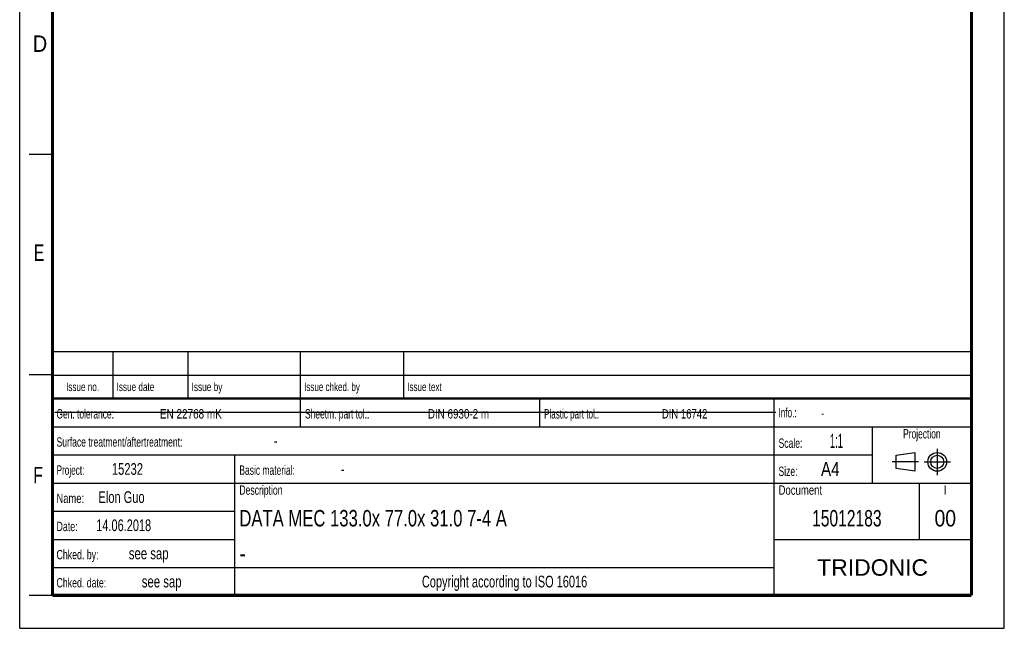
# Model space of a CAD drawing. Header units: millimetres. Extents: x 0 to 210, y 0 to 297.
# Tile 1 of 27: x 0 to 210, y 0 to 130. Entities that reach past the tile are written whole.
import ezdxf
from ezdxf.enums import TextEntityAlignment as Align

# ---------------------------------------------------------------- set-up
doc = ezdxf.new("R2010")
doc.units = ezdxf.units.MM
doc.header["$LTSCALE"] = 19.36
doc.linetypes.add('CENTER', pattern=[0.6, 0.375, -0.075, 0.075, -0.075])
doc.layers.get('0').update_dxf_attribs({"linetype": 'CONTINUOUS'})
doc.layers.add('DEFAULT_1', color=7, linetype='CENTER')
doc.layers.add('Z_NOTICE', color=7, linetype='CONTINUOUS')
doc.styles.get("Standard").update_dxf_attribs({"font": 'txt', "width": 0.7})
doc.styles.add('TEXTSTYLE_2', font='txt', dxfattribs={"width": 0.75})
doc.styles.add('TEXTSTYLE_4', font='arial.ttf')

# ---------------------------------------------------------------- blocks, each defined once
blk = doc.blocks.new('PROJEKTIONSMETHODE_BL0', base_point=(192.31, 35.47))
at = {"color": 2, "linetype": 'CONTINUOUS'}
for p, q in [((186.91, 36.87), (190.91, 37.47)), ((186.91, 34.07), (186.91, 36.87)), ((190.91, 37.47), (190.91, 33.47)), ((190.91, 33.47), (186.91, 34.07))]:
    blk.add_line(p, q, dxfattribs=at)
for radius in [2, 1.4]:
    blk.add_circle((195.71, 35.47), radius, dxfattribs=at)
at = {"layer": 'DEFAULT_1', "color": 2, "linetype": 'CENTER'}
for p, q in [((195.71, 38.27), (195.71, 32.67)), ((191.71, 35.47), (186.11, 35.47)), ((192.91, 35.47), (198.5, 35.47))]:
    blk.add_line(p, q, dxfattribs=at)

msp = doc.modelspace()

# ---------------------------------------------------------------- linework, layer by layer
at = {"color": 2, "linetype": 'CONTINUOUS'}
for p, q in [((0, 0), (0, 297)), ((210, 0), (210, 297)), ((7, 101), (2, 101)), ((6.91362, 48.96015), (6.91362, 58.96015)), ((6.91362, 58.96015), (202.91362, 58.96015)), ((19.91362, 48.96015), (19.91362, 58.96015)), ((35.91362, 48.96015), (35.91362, 58.96015)), ((59.91362, 48.96015), (59.91362, 58.96015)), ((81.91362, 48.96015), (81.91362, 58.96015)), ((202.91362, 48.96015), (202.91362, 58.96015)), ((7, 54), (2, 54)), ((6.91362, 53.96015), (202.91362, 53.96015)), ((6.91355, 6.96013), (6.91355, 48.96013)), ((6.91355, 48.96013), (202.91355, 48.96013)), ((6.91362, 48.96015), (202.91362, 48.96015)), ((59.91355, 42.96013), (59.91355, 48.96013)), ((110.91355, 42.96013), (110.91355, 48.96013)), ((160.91355, 6.96013), (160.91355, 48.96013)), ((202.91355, 6.96013), (202.91355, 48.96013)), ((6.91355, 42.96013), (202.91355, 42.96013)), ((181.91355, 30.96013), (181.91355, 42.96013)), ((6.91355, 36.96013), (181.91355, 36.96013)), ((45.91355, 6.96013), (45.91355, 36.96013)), ((6.91355, 30.96013), (202.91355, 30.96013)), ((191.91355, 18.96013), (191.91355, 30.96013)), ((6.91355, 24.96013), (45.91355, 24.96013)), ((6.91355, 18.96013), (45.91355, 18.96013)), ((160.91355, 18.96013), (202.91355, 18.96013)), ((6.91355, 12.96013), (160.91355, 12.96013)), ((7, 7), (2, 7)), ((6.91355, 6.96013), (202.91355, 6.96013)), ((0, 0), (210, 0))]:
    msp.add_line(p, q, dxfattribs=at)
at = {"color": 7, "linetype": 'CONTINUOUS'}
msp.add_line((7.46812, 46.04239), (161.26812, 46.04239), dxfattribs=at)
for points, const_width in [([(7, 7), (7, 290)], 0.7), ([(203, 7), (203, 290)], 0.7), ([(7, 49), (203, 49)], 0.5), ([(7, 7), (203, 7)], 0.7)]:
    msp.add_lwpolyline(points, dxfattribs=dict(at, const_width=const_width))

# ---------------------------------------------------------------- block references
at = {"color": 2, "linetype": 'CONTINUOUS'}
msp.add_blockref('PROJEKTIONSMETHODE_BL0', (192.30508, 35.46975), dxfattribs=at)

# ---------------------------------------------------------------- texts
at = {"color": 5, "linetype": 'CONTINUOUS', "style": 'TEXTSTYLE_2'}
for s, width, p in [('D', 0.904762, (2.80729, 122.85717)), ('E', 0.714286, (3.00245, 78.30247)), ('F', 0.714286, (2.92219, 30.89704))]:
    msp.add_text(s, height=3.5, dxfattribs=dict(at, width=width)).set_placement(p)
at = {"layer": 'Z_NOTICE', "color": 5, "linetype": 'CONTINUOUS', "style": 'TEXTSTYLE_2'}
for s, height, width, p in [('Issue date ', 1.8, 0.725108, (20.66362, 50.56015)), ('Issue by ', 1.8, 0.732804, (36.66362, 50.56015)), ('Issue chked. by', 1.8, 0.711111, (60.66362, 50.56015)), ('Issue text ', 1.8, 0.712121, (82.66362, 50.56015)), ('Gen. tolerance:', 2, 0.669841, (7.85105, 44.71013)), ('EN 22768 mK', 2, 0.792208, (29.91057, 44.71013)), ('Sheetm. part tol.:', 2, 0.67328, (60.85105, 44.71013)), ('DIN 6930-2 m', 2, 0.78373, (87.05343, 44.71013)), ('Plastic part tol.:', 2, 0.642857, (111.85105, 44.71013)), ('DIN 16742', 2, 0.759259, (136.95819, 44.71013)), ('Info.: ', 2, 0.64966, (161.85105, 44.96013)), ('Surface treatment/aftertreatment: ', 2, 0.681373, (7.85105, 38.71013)), ('Scale:  ', 2, 0.684524, (161.85105, 38.46013)), ('1:1', 3, 0.5, (172.80343, 38.46013)), ('-', 2.5, 0.714286, (54.18438, 38.71013)), ('Project: ', 2, 0.656085, (7.85105, 32.71013)), ('15232', 2.5, 0.714286, (19.66057, 32.71013)), ('Basic material: ', 2, 0.675595, (46.85105, 32.71013)), ('-', 2.5, 0.714286, (68.47009, 32.71013)), ('Size: ', 2, 0.678571, (161.85105, 32.46013)), (' A4', 3, 0.809524, (169.9939, 32.46013)), ('Elon Guo', 2.5, 0.705357, (16.80343, 26.71013)), ('Description', 2, 0.688312, (46.85105, 28.46013)), ('Document', 2, 0.761905, (161.85105, 28.46013)), ('Name: ', 2, 0.746032, (7.85105, 26.71013)), ('14.06.2018', 2.5, 0.7, (16.32724, 20.71013)), ('Date: ', 2, 0.706349, (7.85105, 20.71013)), ('Chked. by: ', 2, 0.701299, (7.85105, 14.71013)), ('see sap', 2.5, 0.72449, (23.27962, 14.71013)), ('Chked. date: ', 2, 0.699634, (7.85105, 8.71013)), ('see sap', 2.5, 0.72449, (26.04152, 8.71013))]:
    msp.add_text(s, height=height, dxfattribs=dict(at, width=width)).set_placement(p)
for s, height, width, p in [('Issue no.', 1.8, 0.719577, (13.41362, 50.56015)), ('Projection', 2, 0.671429, (192.41355, 40.46013)), ('I', 2, 0.833333, (197.41355, 28.46013)), ('Copyright according to ISO 16016', 2.5, 0.700149, (103.41355, 8.71013))]:
    msp.add_text(s, height=height, dxfattribs=dict(at, width=width)).set_placement(p, align=Align.CENTER)
at = {"layer": 'Z_NOTICE', "color": 5, "linetype": 'CONTINUOUS', "width": 0.714286}
msp.add_text('-', height=1.8, dxfattribs=at).set_placement((170.94628, 44.96013))
at = {"layer": 'Z_NOTICE', "color": 7, "linetype": 'CONTINUOUS', "style": 'TEXTSTYLE_2'}
for s, width, p in [('DATA MEC 133.0x 77.0x 31.0 7-4 A', 0.758929, (46.85105, 21.71013)), ('-', 0.904762, (46.85105, 14.21013))]:
    msp.add_text(s, height=3.5, dxfattribs=dict(at, width=width)).set_placement(p)
for s, width, p in [('15012183', 0.71131, (176.41355, 21.71013)), ('00', 0.880952, (197.41355, 21.71013))]:
    msp.add_text(s, height=3.5, dxfattribs=dict(at, width=width)).set_placement(p, align=Align.CENTER)
at = {"layer": 'Z_NOTICE', "color": 5, "linetype": 'CONTINUOUS', "style": 'TEXTSTYLE_4'}
msp.add_text('TRIDONIC', height=3.5, dxfattribs=at).set_placement((181.91355, 11.21013), align=Align.CENTER)

doc.saveas('drawing.dxf')
